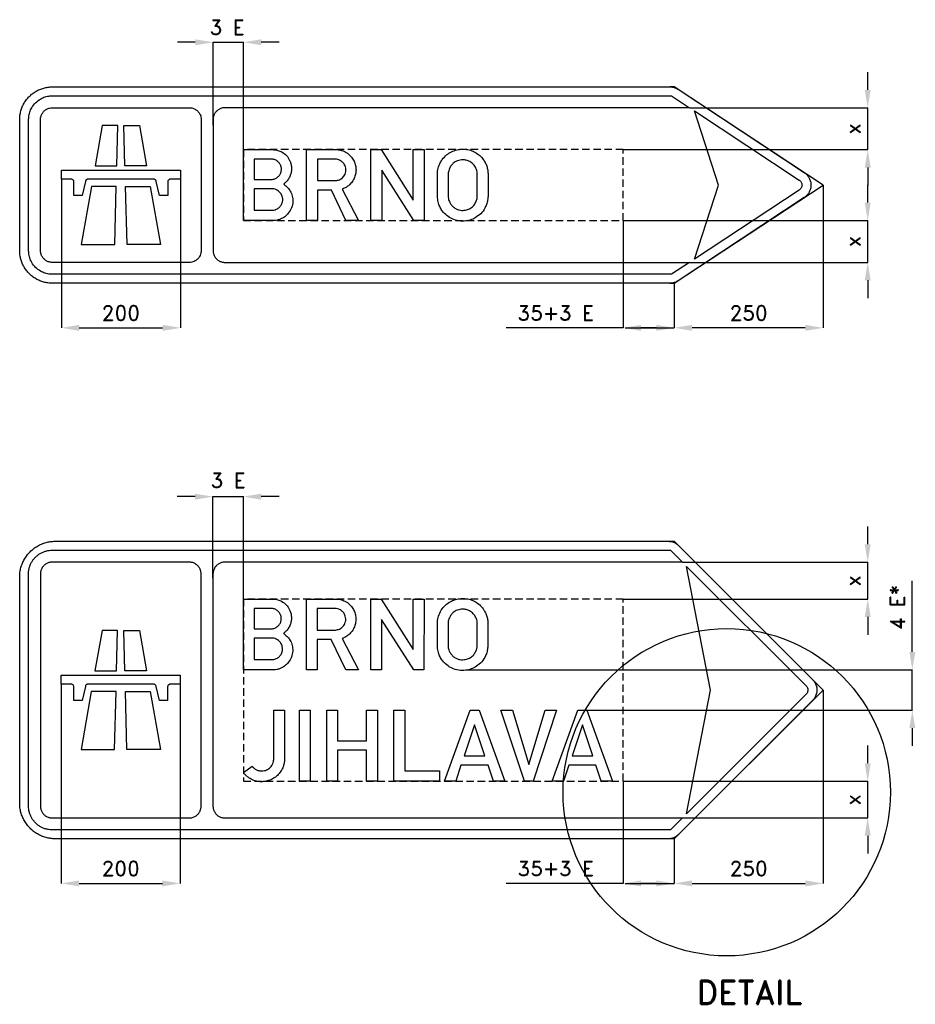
# Model space of a CAD drawing. Header units: millimetres. Extents: x 20 to 1525, y -364 to 1291.
import ezdxf

# ---------------------------------------------------------------- set-up
doc = ezdxf.new("R2010")
doc.units = ezdxf.units.MM
doc.header["$LTSCALE"] = 5
doc.linetypes.add('ČÁRKOVANÁX2', pattern=[1.5, 1, -0.5])
doc.layers.add('Kóty', color=2, linetype='Continuous')
doc.layers.add('Značka', color=7, linetype='Continuous')
doc.styles.get("Standard").update_dxf_attribs({"font": 'romand.shx', "height": 25})
doc.dimstyles.get("Standard").update_dxf_attribs({"dimtxt": 25, "dimasz": 30, "dimexe": 0.18, "dimexo": 0.0625, "dimgap": 12.5, "dimtad": 1, "dimdec": 0, "dimzin": 0, "dimdsep": 46, "dimtxsty": 'Standard', "dimcen": 0.09, "dimadec": 0, "dimazin": 0, "dimtfac": 1, "dimtdec": 0, "dimtofl": 0, "dimtmove": 0, "dimatfit": 3, "dimfxl": 1, "dimtolj": 1, "dimtzin": 0, "dimarcsym": 0})

# ---------------------------------------------------------------- blocks, each defined once
blk = doc.blocks.new('*D0')
at = {"layer": 'Defpoints', "color": 0, "transparency": 16777216}
for p in [(1369.6, 1013.2), (1119.6, 848.2), (1119.6, 773.2)]:
    blk.add_point(p, dxfattribs=at)
at = {"layer": 'Kóty', "color": 0, "lineweight": -2, "transparency": 16777216}
for p, q in [((1369.6, 1013.1), (1369.6, 773)), ((1119.6, 848.1), (1119.6, 773)), ((1339.6, 773.2), (1149.6, 773.2))]:
    blk.add_line(p, q, dxfattribs=at)
at = {"layer": 'Kóty', "color": 0, "transparency": 16777216}
for points in [[(1149.6, 778.2), (1149.6, 768.2), (1119.6, 773.2)], [(1339.6, 778.2), (1339.6, 768.2), (1369.6, 773.2)]]:
    blk.add_solid(points, dxfattribs=at)
at = {"layer": 'Kóty', "color": 0, "transparency": 16777216, "insert": (1244.6, 798.2), "char_height": 25, "attachment_point": 5}
blk.add_mtext('\\A1;250', dxfattribs=at)
blk = doc.blocks.new('*D1')
at = {"layer": 'Defpoints', "color": 0, "transparency": 16777216}
for p in [(1033.6, 953.7), (1119.6, 848.2), (1033.6, 773.2)]:
    blk.add_point(p, dxfattribs=at)
at = {"layer": 'Kóty', "color": 0, "lineweight": -2, "transparency": 16777216}
for p, q in [((1033.6, 953.6), (1033.6, 773)), ((1119.6, 848.1), (1119.6, 773)), ((1033.6, 773.2), (836.9, 773.2)), ((1089.6, 773.2), (1063.6, 773.2))]:
    blk.add_line(p, q, dxfattribs=at)
at = {"layer": 'Kóty', "color": 0, "transparency": 16777216}
for points in [[(1063.6, 778.2), (1063.6, 768.2), (1033.6, 773.2)], [(1089.6, 778.2), (1089.6, 768.2), (1119.6, 773.2)]]:
    blk.add_solid(points, dxfattribs=at)
at = {"layer": 'Kóty', "color": 0, "transparency": 16777216, "insert": (920.3, 798.2), "char_height": 25, "attachment_point": 5}
blk.add_mtext('\\A1;35+3 E', dxfattribs=at)
blk = doc.blocks.new('*D2')
at = {"layer": 'Defpoints', "color": 0, "transparency": 16777216}
for p in [(1145.4, 1143.2), (1444.6, 1143.2), (1033.6, 1072.7)]:
    blk.add_point(p, dxfattribs=at)
at = {"layer": 'Kóty', "color": 0, "lineweight": -2, "transparency": 16777216}
for p, q in [((1444.6, 1173.2), (1444.6, 1203.2)), ((1145.5, 1143.2), (1444.8, 1143.2)), ((1033.7, 1072.7), (1444.8, 1072.7)), ((1444.6, 1042.7), (1444.6, 1012.7))]:
    blk.add_line(p, q, dxfattribs=at)
at = {"layer": 'Kóty', "color": 0, "transparency": 16777216}
for points in [[(1439.6, 1173.2), (1449.6, 1173.2), (1444.6, 1143.2)], [(1439.6, 1042.7), (1449.6, 1042.7), (1444.6, 1072.7)]]:
    blk.add_solid(points, dxfattribs=at)
at = {"layer": 'Kóty', "color": 0, "transparency": 16777216, "insert": (1419.6, 1107.9), "char_height": 25, "attachment_point": 5, "rotation": 90}
blk.add_mtext('\\A1;x', dxfattribs=at)
blk = doc.blocks.new('*D3')
at = {"layer": 'Defpoints', "color": 0, "transparency": 16777216}
for p in [(1033.6, 953.7), (1444.6, 953.7), (1145.4, 883.2)]:
    blk.add_point(p, dxfattribs=at)
at = {"layer": 'Kóty', "color": 0, "lineweight": -2, "transparency": 16777216}
for p, q in [((1444.6, 983.7), (1444.6, 1013.7)), ((1033.7, 953.7), (1444.8, 953.7)), ((1145.5, 883.2), (1444.8, 883.2)), ((1444.6, 853.2), (1444.6, 823.2))]:
    blk.add_line(p, q, dxfattribs=at)
at = {"layer": 'Kóty', "color": 0, "transparency": 16777216}
for points in [[(1439.6, 983.7), (1449.6, 983.7), (1444.6, 953.7)], [(1439.6, 853.2), (1449.6, 853.2), (1444.6, 883.2)]]:
    blk.add_solid(points, dxfattribs=at)
at = {"layer": 'Kóty', "color": 0, "transparency": 16777216, "insert": (1419.6, 918.4), "char_height": 25, "attachment_point": 5, "rotation": 90}
blk.add_mtext('\\A1;x', dxfattribs=at)
blk = doc.blocks.new('*D4')
at = {"layer": 'Defpoints', "color": 0, "transparency": 16777216}
for p in [(1369.6, 164.5), (1119.6, -85.5), (1369.6, -160.5)]:
    blk.add_point(p, dxfattribs=at)
at = {"layer": 'Kóty', "color": 0, "lineweight": -2, "transparency": 16777216}
for p, q in [((1369.6, 164.4), (1369.6, -160.7)), ((1119.6, -85.6), (1119.6, -160.7)), ((1149.6, -160.5), (1339.6, -160.5))]:
    blk.add_line(p, q, dxfattribs=at)
at = {"layer": 'Kóty', "color": 0, "transparency": 16777216}
for points in [[(1149.6, -155.5), (1149.6, -165.5), (1119.6, -160.5)], [(1339.6, -155.5), (1339.6, -165.5), (1369.6, -160.5)]]:
    blk.add_solid(points, dxfattribs=at)
at = {"layer": 'Kóty', "color": 0, "transparency": 16777216, "insert": (1244.6, -135.5), "char_height": 25, "attachment_point": 5}
blk.add_mtext('\\A1;250', dxfattribs=at)
blk = doc.blocks.new('*D5')
at = {"layer": 'Defpoints', "color": 0, "transparency": 16777216}
for p in [(1033.6, 11.5), (1119.6, -85.5), (1033.6, -160.5)]:
    blk.add_point(p, dxfattribs=at)
at = {"layer": 'Kóty', "color": 0, "lineweight": -2, "transparency": 16777216}
for p, q in [((1033.6, 11.4), (1033.6, -160.7)), ((1119.6, -85.6), (1119.6, -160.7)), ((1033.6, -160.5), (836.9, -160.5)), ((1089.6, -160.5), (1063.6, -160.5))]:
    blk.add_line(p, q, dxfattribs=at)
at = {"layer": 'Kóty', "color": 0, "transparency": 16777216}
for points in [[(1063.6, -155.5), (1063.6, -165.5), (1033.6, -160.5)], [(1089.6, -155.5), (1089.6, -165.5), (1119.6, -160.5)]]:
    blk.add_solid(points, dxfattribs=at)
at = {"layer": 'Kóty', "color": 0, "transparency": 16777216, "insert": (920.3, -135.5), "char_height": 25, "attachment_point": 5}
blk.add_mtext('\\A1;35+3 E', dxfattribs=at)
blk = doc.blocks.new('*D6')
at = {"layer": 'Defpoints', "color": 0, "transparency": 16777216}
for p in [(1133.2, 379.5), (1444.6, 379.5), (1033.6, 317.5)]:
    blk.add_point(p, dxfattribs=at)
at = {"layer": 'Kóty', "color": 0, "lineweight": -2, "transparency": 16777216}
for p, q in [((1444.6, 409.5), (1444.6, 439.5)), ((1133.3, 379.5), (1444.8, 379.5)), ((1033.6, 317.5), (1444.8, 317.5)), ((1444.6, 287.5), (1444.6, 257.5))]:
    blk.add_line(p, q, dxfattribs=at)
at = {"layer": 'Kóty', "color": 0, "transparency": 16777216}
for points in [[(1439.6, 409.5), (1449.6, 409.5), (1444.6, 379.5)], [(1439.6, 287.5), (1449.6, 287.5), (1444.6, 317.5)]]:
    blk.add_solid(points, dxfattribs=at)
at = {"layer": 'Kóty', "color": 0, "transparency": 16777216, "insert": (1419.6, 348.5), "char_height": 25, "attachment_point": 5, "rotation": 90}
blk.add_mtext('\\A1;x', dxfattribs=at)
blk = doc.blocks.new('*D7')
at = {"layer": 'Defpoints', "color": 0, "transparency": 16777216}
for p in [(1033.6, 11.5), (1444.6, 11.5), (1133.2, -50.5)]:
    blk.add_point(p, dxfattribs=at)
at = {"layer": 'Kóty', "color": 0, "lineweight": -2, "transparency": 16777216}
for p, q in [((1444.6, 41.5), (1444.6, 71.5)), ((1033.6, 11.5), (1444.8, 11.5)), ((1133.3, -50.5), (1444.8, -50.5)), ((1444.6, -80.5), (1444.6, -110.5))]:
    blk.add_line(p, q, dxfattribs=at)
at = {"layer": 'Kóty', "color": 0, "transparency": 16777216}
for points in [[(1439.6, 41.5), (1449.6, 41.5), (1444.6, 11.5)], [(1439.6, -80.5), (1449.6, -80.5), (1444.6, -50.5)]]:
    blk.add_solid(points, dxfattribs=at)
at = {"layer": 'Kóty', "color": 0, "transparency": 16777216, "insert": (1419.6, -19.5), "char_height": 25, "attachment_point": 5, "rotation": 90}
blk.add_mtext('\\A1;x', dxfattribs=at)
blk = doc.blocks.new('*D9')
at = {"layer": 'Defpoints', "color": 0, "transparency": 16777216}
for p in [(89.6, 1023.2), (289.6, 1023.2), (289.6, 773.2)]:
    blk.add_point(p, dxfattribs=at)
at = {"layer": 'Kóty', "color": 0, "lineweight": -2, "transparency": 16777216}
for p, q in [((89.6, 1023.1), (89.6, 773)), ((289.6, 1023.1), (289.6, 773)), ((119.6, 773.2), (259.6, 773.2))]:
    blk.add_line(p, q, dxfattribs=at)
at = {"layer": 'Kóty', "color": 0, "transparency": 16777216}
for points in [[(119.6, 778.2), (119.6, 768.2), (89.6, 773.2)], [(259.6, 778.2), (259.6, 768.2), (289.6, 773.2)]]:
    blk.add_solid(points, dxfattribs=at)
at = {"layer": 'Kóty', "color": 0, "transparency": 16777216, "insert": (189.6, 798.2), "char_height": 25, "attachment_point": 5}
blk.add_mtext('\\A1;200', dxfattribs=at)
blk = doc.blocks.new('*D10')
at = {"layer": 'Defpoints', "color": 0, "transparency": 16777216}
for p in [(89.4, 174.5), (289.4, 174.5), (289.4, -160.5)]:
    blk.add_point(p, dxfattribs=at)
at = {"layer": 'Kóty', "color": 0, "lineweight": -2, "transparency": 16777216}
for p, q in [((89.4, 174.4), (89.4, -160.7)), ((289.4, 174.4), (289.4, -160.7)), ((119.4, -160.5), (259.4, -160.5))]:
    blk.add_line(p, q, dxfattribs=at)
at = {"layer": 'Kóty', "color": 0, "transparency": 16777216}
for points in [[(119.4, -155.5), (119.4, -165.5), (89.4, -160.5)], [(259.4, -155.5), (259.4, -165.5), (289.4, -160.5)]]:
    blk.add_solid(points, dxfattribs=at)
at = {"layer": 'Kóty', "color": 0, "transparency": 16777216, "insert": (189.4, -135.5), "char_height": 25, "attachment_point": 5}
blk.add_mtext('\\A1;200', dxfattribs=at)

msp = doc.modelspace()

# ---------------------------------------------------------------- linework, layer by layer
at = {"layer": 'Kóty'}
for p, q in [((314.6, 1253.2), (284.6, 1253.2)), ((344.6, 1113.6), (344.6, 1253.4)), ((395.6, 1072.8), (395.6, 1253.4)), ((455.6, 1253.2), (425.6, 1253.2)), ((314.4, 489.5), (284.4, 489.5)), ((344.4, 352.6), (344.4, 489.7)), ((395.4, 317.6), (395.4, 489.7)), ((455.4, 489.5), (425.4, 489.5)), ((1519.6, 228.5), (1519.6, 347.8)), ((771.7, 198.5), (1519.8, 198.5)), ((972.6, 130.5), (1519.8, 130.5)), ((1519.6, 100.5), (1519.6, 70.5))]:
    msp.add_line(p, q, dxfattribs=at)
for points in [[(344.6, 1253.2), (395.6, 1253.2)], [(1444.6, 1072.7), (1444.6, 1143.2)], [(1444.6, 883.2), (1444.6, 953.7)], [(1037, 773.2), (1119.6, 773.2)], [(344.4, 489.5), (395.4, 489.5)], [(1444.6, 317.5), (1444.6, 379.5)], [(1519.6, 130.5), (1519.6, 198.5)], [(1444.6, -50.5), (1444.6, 11.5)], [(1037, -160.5), (1119.6, -160.5)]]:
    msp.add_lwpolyline(points, dxfattribs=at)
for points in [[(314.6, 1258.2), (314.6, 1248.2), (344.6, 1253.2)], [(425.6, 1258.2), (425.6, 1248.2), (395.6, 1253.2)], [(314.4, 494.5), (314.4, 484.5), (344.4, 489.5)], [(425.4, 494.5), (425.4, 484.5), (395.4, 489.5)], [(1514.6, 228.5), (1524.6, 228.5), (1519.6, 198.5)], [(1514.6, 100.5), (1524.6, 100.5), (1519.6, 130.5)]]:
    msp.add_solid(points, dxfattribs=at)
at = {"layer": 'Značka', "color": 3}
for points in [[(445.6, 1178.2), (1112.1, 1178.2), (1112.8, 1178.2, -0.005942), (1113.5, 1178.2, -0.031173), (1116.4, 1177.8, -0.030403), (1119.3, 1177.1, -0.031449), (1122, 1176.2, -0.034567), (1124.6, 1174.8), (1125.2, 1174.5), (1125.9, 1174.1), (1338, 1034.1), (1339, 1033.3), (1340, 1032.6, -0.05262), (1343.5, 1029.2, -0.052774), (1346.2, 1025, -0.065599), (1348.5, 1019.3, -0.065778), (1349.2, 1013.2, -0.065475), (1348.5, 1007.1, -0.06389), (1346.2, 1001.3, -0.052771), (1343.5, 997.2, -0.05759), (1340, 993.8), (1339, 993), (1338, 992.3), (1125.9, 852.3), (1125.2, 851.9), (1124.6, 851.6, -0.030759), (1122, 850.2, -0.030246), (1119.3, 849.3, -0.031538), (1116.4, 848.6, -0.034911), (1113.5, 848.2, -0.007035), (1112.8, 848.2, -0.002348), (1112.1, 848.2), (464.6, 848.2), (445.6, 848.2), (74.6, 848.2), (74.4, 848.2), (74.2, 848.2, -0.032188), (67.1, 848.7, -0.035446), (60.1, 850.1, -0.036274), (53.3, 852.4, -0.034416), (47, 855.6, -0.033728), (41, 859.6, -0.034092), (35.7, 864.3, -0.034208), (31, 869.6, -0.03423), (27, 875.6, -0.034041), (23.8, 881.9, -0.033411), (21.5, 888.7, -0.034128), (20.1, 895.7, -0.036745), (19.6, 902.8), (19.6, 903), (19.6, 903.2), (19.6, 1123.2), (19.6, 1123.4), (19.6, 1123.6, -0.03218), (20.1, 1130.7, -0.035443), (21.5, 1137.7, -0.036265), (23.8, 1144.5, -0.034421), (27, 1150.8, -0.033717), (31, 1156.8, -0.034088), (35.7, 1162.1, -0.034212), (41, 1166.8, -0.034228), (47, 1170.8, -0.034042), (53.3, 1173.9, -0.033412), (60.1, 1176.2, -0.034125), (67.1, 1177.7, -0.036743), (74.2, 1178.2), (74.4, 1178.2), (74.6, 1178.2), (445.6, 1178.2)], [(364.6, 883.2), (1145.4, 883.2), (1115.1, 863.2), (74.6, 863.2), (72.5, 863.3), (70.4, 863.4, -0.055538), (62.2, 865.1, -0.05615), (54.6, 868.6, -0.06974), (46.3, 874.9, -0.068378), (39.9, 883.2, -0.05645), (36.4, 890.8, -0.061162), (34.8, 899, -0.012202), (34.7, 901.1, -0.004069), (34.6, 903.2), (34.6, 1123.2, -0.003583), (34.7, 1125.3, -0.010747), (34.8, 1127.4, -0.055768), (36.5, 1135.6, -0.056169), (39.9, 1143.2, -0.069684), (46.2, 1151.5, -0.068357), (54.6, 1157.8, -0.056436), (62.2, 1161.4, -0.061173), (70.4, 1163), (72.5, 1163.1), (74.6, 1163.2), (1115.1, 1163.2), (1145.4, 1143.2), (364.6, 1143.2), (364.3, 1143.2), (364.1, 1143.2, 0.033833), (361.5, 1143, 0.035589), (358.9, 1142.4, 0.035976), (356.4, 1141.5, 0.034672), (354.1, 1140.3, 0.034158), (352, 1138.7, 0.03441), (350.1, 1137, 0.034558), (348.4, 1135, 0.034613), (347, 1132.7, 0.034375), (345.9, 1130.4, 0.033769), (345.1, 1127.9, 0.02823), (344.7, 1125.8, 0.030642), (344.6, 1123.7), (344.6, 1123.4), (344.6, 1123.2), (344.6, 903.2), (344.6, 902.9), (344.6, 902.7, 0.033847), (344.8, 900.1, 0.035623), (345.4, 897.5, 0.035987), (346.3, 895.1, 0.034662), (347.5, 892.7, 0.03414), (349, 890.6, 0.034444), (350.8, 888.7, 0.034552), (352.8, 887, 0.034546), (355, 885.6, 0.034397), (357.4, 884.5, 0.033942), (359.9, 883.8, 0.028152), (362, 883.4, 0.029951), (364.1, 883.2), (364.4, 883.2), (364.6, 883.2)], [(54.6, 903.2), (54.6, 1123.2), (54.6, 1123.5), (54.6, 1123.7, -0.033874), (54.8, 1126.3, -0.035605), (55.4, 1128.9, -0.03597), (56.3, 1131.3, -0.034657), (57.5, 1133.6, -0.034151), (59, 1135.8, -0.03443), (60.8, 1137.7, -0.03454), (62.8, 1139.4, -0.034575), (65, 1140.8, -0.034396), (67.4, 1141.9, -0.033784), (69.9, 1142.6), (72, 1143), (74.1, 1143.2), (74.4, 1143.2), (74.6, 1143.2), (166.6, 1143.2), (304.6, 1143.2), (305.6, 1143.2), (306.7, 1143.1, -0.055759), (310.8, 1142.3, -0.056139), (314.6, 1140.5, -0.069668), (318.8, 1137.4, -0.068408), (321.9, 1133.2, -0.056441), (323.7, 1129.4, -0.061047), (324.5, 1125.3, -0.012164), (324.6, 1124.2), (324.6, 1123.2), (324.6, 903.2, -0.003563), (324.6, 902.2, -0.010689), (324.5, 901.1, -0.055611), (323.6, 897, -0.056211), (321.9, 893.2, -0.069763), (318.8, 889, -0.068353), (314.6, 885.9, -0.056402), (310.8, 884.1, -0.061076), (306.7, 883.3), (305.6, 883.2), (304.6, 883.2), (74.6, 883.2), (74.3, 883.2), (74.1, 883.2, -0.03388), (71.5, 883.4, -0.035592), (68.9, 884, -0.03593), (66.5, 884.9, -0.034629), (64.1, 886.1, -0.03414), (62, 887.6, -0.03446), (60.1, 889.4, -0.034568), (58.4, 891.4, -0.034567), (57, 893.7, -0.034403), (55.9, 896, -0.033967), (55.1, 898.5, -0.028183), (54.7, 900.6, -0.030002), (54.6, 902.7), (54.6, 903), (54.6, 903.2)], [(1329.7, 1021.5), (1330.1, 1021.3), (1330.5, 1021, -0.05204), (1331.9, 1019.6, -0.052831), (1333, 1017.9, -0.065876), (1333.9, 1015.6, -0.065632), (1334.2, 1013.2, -0.065398), (1333.9, 1010.8, -0.064193), (1333, 1008.5, -0.052854), (1331.9, 1006.8, -0.056866), (1330.5, 1005.4), (1330.1, 1005.1), (1329.7, 1004.9), (1153.7, 888.7), (1193.7, 1013.2), (1153.7, 1137.7), (1329.7, 1021.5)], [(395.6, 953.7), (395.6, 1072.7), (444.5, 1072.7), (445.7, 1072.7), (446.9, 1072.6, -0.053522), (453.6, 1071.4, -0.058871), (460, 1068.8, -0.084095), (467.8, 1062.8, -0.08399), (473.2, 1054.7, -0.052893), (475.3, 1049, -0.048086), (476.3, 1042.9, -0.047689), (476.1, 1036.8, -0.051699), (474.8, 1030.8, -0.05781), (472, 1024.6, -0.056924), (467.9, 1019.2, -0.018985), (466.3, 1017.7, -0.01917), (464.7, 1016.2), (463.8, 1015.5), (462.9, 1014.8), (464.1, 1013.9), (465.3, 1013, -0.04553), (470.2, 1008.5, -0.053989), (474.2, 1003.1, -0.077426), (477.7, 994.5, -0.07633), (478.5, 985.3, -0.084933), (476.4, 975, -0.082722), (471, 965.9, -0.067286), (465, 960, -0.067547), (457.6, 956, -0.045461), (452.4, 954.3, -0.04876), (447, 953.7), (446, 953.7), (445, 953.7), (395.6, 953.7)], [(501.8, 953.7), (501.8, 1072.7), (551.9, 1072.7), (552.6, 1072.7), (553.3, 1072.7, -0.052874), (558.9, 1071.9, -0.045269), (564.3, 1069.9, -0.068753), (572.3, 1065.2, -0.074104), (578.5, 1058.4, -0.062841), (582.3, 1051.7, -0.059665), (584.3, 1044.2, -0.055138), (584.7, 1037, -0.055185), (583.5, 1029.9, -0.062305), (580.5, 1022.3, -0.063041), (575.7, 1015.6, -0.052742), (570.7, 1011.1, -0.055205), (565, 1007.8), (563.4, 1007.1), (561.7, 1006.5), (589, 953.7), (567.6, 953.7), (543.3, 1004.7), (519.9, 1004.7), (519.9, 953.7), (501.8, 953.7)], [(721.6, 1032.3), (721.6, 1033.3, -0.004525), (721.7, 1034.2, -0.030662), (722.3, 1039.2, -0.031065), (723.6, 1044.1, -0.066297), (728.2, 1053.9, -0.068472), (735.2, 1062.2, -0.061854), (743, 1068, -0.059931), (751.8, 1071.7, -0.057343), (761, 1073.5, -0.057585), (770.3, 1073.1, -0.056914), (779.3, 1070.9, -0.057499), (787.4, 1066.6, -0.055379), (794.4, 1061.1, -0.053459), (799.9, 1054.1, -0.043032), (803.2, 1048.1, -0.048855), (805.4, 1041.6, -0.022739), (806, 1038.1, -0.012965), (806.5, 1034.5), (806.5, 1034), (806.6, 1033.4), (806.6, 993.5), (806.5, 992.6), (806.4, 991.7, -0.035784), (805.1, 984.3, -0.04785), (802.6, 977.2, -0.07879), (796.3, 967.3, -0.073095), (787.2, 959.6, -0.060116), (778.6, 955.2, -0.059847), (769.2, 953, -0.071109), (757.5, 953, -0.074188), (746.3, 956.5, -0.066043), (737.5, 961.8, -0.061699), (730.3, 969.2, -0.047079), (726.2, 975.6, -0.053865), (723.4, 982.6, -0.030221), (722.4, 987.2, -0.017697), (721.8, 992), (721.7, 993), (721.6, 994.1), (721.6, 1032.3)], [(413.7, 1056.7), (413.7, 1022.8), (442.2, 1022.8), (443.3, 1022.8), (444.5, 1022.8, 0.091639), (449.5, 1024.2, 0.080742), (453.9, 1027.4, 0.081305), (457.3, 1031.6, 0.086095), (459.1, 1036.6, 0.08746), (459.3, 1042.1, 0.085843), (457.6, 1047.3, 0.081925), (454.6, 1051.6, 0.078646), (450.3, 1054.8, 0.046715), (447.7, 1056, 0.054006), (444.9, 1056.6), (444.3, 1056.7), (443.6, 1056.7), (413.7, 1056.7)], [(519.9, 1056.7), (519.9, 1020.6), (549.1, 1020.6), (549.8, 1020.6), (550.6, 1020.6, 0.040785), (553.9, 1021.2, 0.049412), (557, 1022.2, 0.110768), (563.3, 1026.8, 0.11477), (567, 1033.6, 0.085179), (567.8, 1038.9, 0.080085), (566.9, 1044.1, 0.084089), (564.2, 1049.3, 0.081241), (560, 1053.4, 0.067091), (556.1, 1055.7, 0.082112), (551.7, 1056.6), (551.2, 1056.6), (550.7, 1056.7), (519.9, 1056.7)], [(739.7, 1032.2), (739.7, 994.1), (739.7, 993.4, 0.005165), (739.8, 992.7, 0.037584), (740.4, 988.9, 0.041676), (741.7, 985.3, 0.062884), (744.5, 980.4, 0.060173), (748.4, 976.3, 0.059421), (752.9, 973.2, 0.064337), (758.1, 971.3, 0.050509), (762.4, 970.6, 0.044566), (766.7, 970.8, 0.073922), (774, 972.7, 0.085014), (780.3, 976.8, 0.073628), (784.6, 981.7, 0.063581), (787.3, 987.6, 0.033174), (788.2, 990.5, 0.042617), (788.5, 993.5), (788.5, 993.9), (788.6, 994.2), (788.6, 1032.1), (788.6, 1032.8, 0.00832), (788.6, 1033.5, 0.062598), (787.9, 1037.6, 0.048312), (786.3, 1041.6, 0.076906), (781.9, 1048, 0.083776), (775.8, 1052.6, 0.069857), (770.1, 1054.9, 0.06668), (763.9, 1055.6, 0.088518), (755.4, 1054.1, 0.098115), (748.2, 1049.8, 0.062852), (744.5, 1045.8, 0.051376), (741.9, 1041.2, 0.039517), (740.5, 1037.4, 0.050753), (739.8, 1033.5, 0.0072), (739.7, 1032.9), (739.7, 1032.2)], [(249.1, 1019.3), (249.1, 1019.5), (249, 1019.8), (248.7, 1020.6, 0.048079), (248.2, 1021.3, 0.0596), (247.4, 1022.1, 0.058368), (246.4, 1022.7, 0.048147), (245.6, 1023, 0.052403), (244.7, 1023.2), (244.5, 1023.2), (244.3, 1023.2), (134.9, 1023.2), (134.7, 1023.2, 0.009521), (134.5, 1023.2, 0.047859), (133.6, 1023, 0.047955), (132.8, 1022.7, 0.059626), (131.8, 1022.1, 0.05838), (131, 1021.3, 0.048361), (130.5, 1020.6, 0.052447), (130.2, 1019.8), (130.1, 1019.5), (130, 1019.3), (124.6, 995.7), (110.8, 995.7), (110.8, 1018.2), (110.8, 1018.5), (110.8, 1018.7, 0.055724), (110.6, 1019.7, 0.056335), (110.2, 1020.7, 0.069668), (109.4, 1021.7, 0.068344), (108.3, 1022.5, 0.056417), (107.4, 1023, 0.061199), (106.4, 1023.2), (106.1, 1023.2), (105.8, 1023.2), (89.6, 1023.2), (89.6, 1038.2), (289.6, 1038.2), (289.6, 1023.2), (273.3, 1023.2, 0.003496), (273.1, 1023.2, 0.0107), (272.8, 1023.2, 0.055717), (271.8, 1023, 0.056171), (270.8, 1022.5, 0.069633), (269.8, 1021.7, 0.068453), (269, 1020.7, 0.0566), (268.6, 1019.7, 0.061026), (268.4, 1018.7), (268.3, 1018.5), (268.3, 1018.2), (268.3, 995.7), (254.6, 995.7), (249.1, 1019.3)], [(413.7, 1006.9), (413.7, 970.8), (442.3, 970.8), (443.4, 970.9), (444.5, 970.9, 0.058713), (448.8, 971.7, 0.063108), (452.7, 973.5, 0.084062), (457.2, 977.1, 0.085728), (460.1, 982, 0.082254), (461.5, 987.3, 0.080975), (461.1, 992.7, 0.088838), (458.7, 998.4, 0.084251), (454.6, 1003, 0.065597), (450.9, 1005.4, 0.080402), (446.7, 1006.7), (445.6, 1006.8), (444.4, 1006.9), (413.7, 1006.9)], [(225.6, -85.5), (79.6, -85.5), (79.4, -85.5), (79.1, -85.5, -0.03218), (71.4, -85, -0.035443), (63.8, -83.4, -0.036267), (56.4, -80.9, -0.034421), (49.5, -77.4, -0.033721), (43, -73.1, -0.034085), (37.2, -67.9, -0.034209), (32, -62.1, -0.034229), (27.7, -55.6, -0.034044), (24.2, -48.7, -0.033412), (21.7, -41.3, -0.034127), (20.1, -33.7, -0.036745), (19.6, -26), (19.6, -25.7), (19.6, -25.5), (19.6, 354.5), (19.6, 354.7), (19.6, 355, -0.03218), (20.1, 362.7, -0.035443), (21.7, 370.3, -0.036265), (24.2, 377.7, -0.03442), (27.7, 384.6, -0.033723), (32, 391.1, -0.034084), (37.2, 396.9, -0.034207), (43, 402.1, -0.034229), (49.5, 406.4, -0.034048), (56.4, 409.9, -0.033412), (63.8, 412.4, -0.034129), (71.4, 414, -0.036749), (79.1, 414.5), (79.4, 414.5), (79.6, 414.5), (459.6, 414.5), (459.7, 414.5), (1109.2, 414.5), (1109.6, 414.5), (1109.9, 414.5, -0.033639), (1113.1, 414.2, -0.035698), (1116.3, 413.5, -0.035995), (1119.4, 412.4, -0.034194), (1122.3, 410.8, -0.028013), (1124.5, 409.3, -0.030278), (1126.5, 407.6), (1126.7, 407.4), (1126.9, 407.2), (1351.9, 182.2), (1352.1, 181.9), (1352.4, 181.7, -0.033471), (1354.5, 179.2, -0.035562), (1356.2, 176.4, -0.036075), (1357.6, 173.5, -0.034689), (1358.5, 170.3, -0.034177), (1359.1, 167.1, -0.034437), (1359.2, 163.8, -0.034584), (1358.9, 160.6, -0.034578), (1358.2, 157.4, -0.034414), (1357.1, 154.3, -0.033916), (1355.5, 151.4), (1354.1, 149.2), (1352.3, 147.2), (1352.1, 147), (1351.9, 146.8), (1126.9, -78.2), (1126.7, -78.4), (1126.4, -78.6, -0.03342), (1123.9, -80.7, -0.035701), (1121.2, -82.5, -0.036084), (1118.2, -83.9, -0.034165), (1115.1, -84.8, -0.027998), (1112.5, -85.3, -0.030323), (1109.8, -85.5, -0.002662), (1109.5, -85.5), (1109.2, -85.5), (459.6, -85.5), (225.6, -85.5)], [(344.4, 359.5), (344.4, -30.5), (344.4, -30.8), (344.4, -31, 0.033354), (344.6, -33.6, 0.035595), (345.2, -36.2, 0.036119), (346.1, -38.6, 0.034649), (347.4, -41, 0.034101), (348.9, -43.1, 0.034426), (350.6, -45, 0.034572), (352.6, -46.7, 0.034606), (354.9, -48.1, 0.034378), (357.2, -49.2, 0.033762), (359.7, -49.9, 0.028229), (361.8, -50.3, 0.030629), (363.9, -50.5), (364.2, -50.5), (364.4, -50.5), (1133.2, -50.5), (1113.2, -70.5), (74.4, -70.5), (73.9, -70.5), (73.4, -70.5, -0.033588), (68.2, -70, -0.035612), (63, -68.9, -0.036064), (58.1, -67.1, -0.034667), (53.5, -64.6, -0.034134), (49.2, -61.6, -0.034433), (45.4, -58, -0.034558), (42, -54, -0.034597), (39.3, -49.6, -0.034365), (37.1, -44.8, -0.033733), (35.5, -39.8, -0.028224), (34.7, -35.7, -0.030666), (34.4, -31.5), (34.4, -31), (34.4, -30.5), (34.4, 359.5), (34.4, 360), (34.4, 360.5, -0.033589), (34.9, 365.8, -0.035602), (36.1, 370.9, -0.036059), (37.8, 375.8, -0.034676), (40.3, 380.4, -0.034142), (43.3, 384.7, -0.034433), (46.9, 388.5, -0.034543), (50.9, 391.9, -0.034548), (55.3, 394.7, -0.03439), (60.1, 396.9, -0.033974), (65.1, 398.4, -0.028193), (69.2, 399.2, -0.029993), (73.5, 399.5), (73.9, 399.5), (74.4, 399.5), (1113.2, 399.5), (1133.2, 379.5), (364.4, 379.5), (364.1, 379.5), (363.9, 379.5, 0.033365), (361.3, 379.3, 0.035593), (358.7, 378.7, 0.036127), (356.3, 377.8, 0.03466), (354, 376.6, 0.034109), (351.8, 375, 0.034412), (349.9, 373.3, 0.034583), (348.2, 371.3, 0.034612), (346.8, 369, 0.034369), (345.7, 366.7, 0.033751), (345, 364.2, 0.028216), (344.6, 362.1, 0.030627), (344.4, 360), (344.4, 359.7), (344.4, 359.5)], [(304.4, 379.5), (74.4, 379.5), (74.1, 379.5), (73.9, 379.5, 0.033425), (71.3, 379.3, 0.035493), (68.7, 378.7, 0.036027), (66.3, 377.8, 0.034759), (64, 376.6, 0.03421), (61.8, 375, 0.034364), (59.9, 373.3, 0.034492), (58.2, 371.3, 0.034675), (56.8, 369, 0.034389), (55.7, 366.7, 0.033486), (55, 364.2, 0.028231), (54.6, 362.1, 0.031352), (54.4, 360), (54.4, 359.7), (54.4, 359.5), (54.4, -30.5), (54.4, -30.8), (54.4, -31, 0.033299), (54.6, -33.6, 0.035635), (55.2, -36.2, 0.036188), (56.1, -38.6, 0.034686), (57.4, -41, 0.034087), (58.9, -43.1, 0.034364), (60.6, -45, 0.034534), (62.6, -46.7, 0.034709), (64.9, -48.1, 0.034419), (67.2, -49.2, 0.033475), (69.7, -49.9, 0.028212), (71.8, -50.3, 0.031355), (73.9, -50.5), (74.2, -50.5), (74.4, -50.5), (304.4, -50.5), (304.7, -50.5), (304.9, -50.5, 0.033358), (307.5, -50.3, 0.035597), (310.1, -49.7, 0.036115), (312.5, -48.8, 0.034658), (314.9, -47.6, 0.034104), (317, -46, 0.034422), (318.9, -44.3, 0.034579), (320.6, -42.3, 0.034616), (322, -40, 0.034374), (323.1, -37.7, 0.033751), (323.9, -35.2, 0.028218), (324.3, -33.1, 0.030629), (324.4, -31), (324.4, -30.7), (324.4, -30.5), (324.4, 359.5), (324.4, 359.8), (324.4, 360, 0.033367), (324.2, 362.6, 0.035593), (323.6, 365.2, 0.036127), (322.7, 367.6, 0.03466), (321.5, 369.9, 0.034109), (320, 372.1, 0.034412), (318.2, 374, 0.034583), (316.2, 375.7, 0.034612), (314, 377.1, 0.034369), (311.6, 378.2, 0.033751), (309.1, 378.9, 0.02823), (307, 379.3, 0.030642), (304.9, 379.5), (304.6, 379.5), (304.4, 379.5)], [(395.4, 198.5), (395.4, 317.5), (444.3, 317.5, -0.002323), (445.5, 317.5, -0.006987), (446.7, 317.4, -0.053514), (453.5, 316.2, -0.058862), (459.8, 313.6, -0.084104), (467.6, 307.6, -0.083987), (473, 299.5, -0.052893), (475.2, 293.8, -0.048085), (476.1, 287.7, -0.047689), (475.9, 281.6, -0.051693), (474.6, 275.6, -0.057809), (471.8, 269.4, -0.056934), (467.7, 264, -0.018994), (466.1, 262.5, -0.01919), (464.5, 261, -0.007456), (463.6, 260.3), (462.7, 259.6), (463.9, 258.7, -0.007162), (465.1, 257.9, -0.045546), (470, 253.3, -0.053985), (474, 247.9, -0.07743), (477.5, 239.3, -0.07633), (478.3, 230.1, -0.084936), (476.2, 219.8, -0.082715), (470.8, 210.7, -0.067286), (464.8, 204.8, -0.067547), (457.4, 200.8, -0.045465), (452.2, 199.1, -0.048766), (446.8, 198.5, -0.007109), (445.8, 198.5, -0.002371), (444.8, 198.5), (395.4, 198.5)], [(501.6, 198.5), (501.6, 317.5), (551.7, 317.5), (552.4, 317.5, -0.005438), (553.1, 317.5, -0.052875), (558.7, 316.7, -0.045254), (564.1, 314.7, -0.068753), (572.1, 310, -0.074107), (578.4, 303.2, -0.062852), (582.1, 296.5, -0.059667), (584.1, 289, -0.055147), (584.5, 281.8, -0.055183), (583.3, 274.7, -0.062307), (580.3, 267.1, -0.063043), (575.5, 260.4, -0.052737), (570.5, 255.9, -0.055197), (564.8, 252.6, -0.011438), (563.2, 251.9, -0.003804), (561.5, 251.3), (588.9, 198.5), (567.5, 198.5), (543.2, 249.5), (519.7, 249.5), (519.7, 198.5), (501.6, 198.5)], [(721.4, 277.1), (721.4, 278.1), (721.5, 279, -0.030684), (722.2, 284, -0.031067), (723.4, 288.9, -0.066298), (728, 298.7, -0.068484), (735, 307, -0.061864), (742.8, 312.8, -0.059931), (751.7, 316.5, -0.057345), (760.8, 318.3, -0.057579), (770.2, 317.9, -0.056912), (779.1, 315.7, -0.057499), (787.3, 311.5, -0.055376), (794.2, 305.9, -0.053459), (799.7, 298.9, -0.043034), (803, 292.9, -0.048857), (805.2, 286.4, -0.022703), (805.9, 282.9, -0.012947), (806.3, 279.3), (806.3, 278.8), (806.4, 278.2), (806.4, 238.3), (806.3, 237.4), (806.2, 236.5, -0.035767), (804.9, 229.1, -0.047843), (802.4, 222, -0.078792), (796.1, 212.1, -0.0731), (787, 204.4, -0.060116), (778.4, 200, -0.059844), (769, 197.8, -0.071111), (757.3, 197.9, -0.074183), (746.1, 201.3, -0.06604), (737.3, 206.6, -0.061697), (730.1, 214, -0.047092), (726, 220.4, -0.053884), (723.2, 227.4, -0.03021), (722.2, 232, -0.017686), (721.6, 236.8), (721.5, 237.9), (721.4, 238.9), (721.4, 277.1)], [(413.5, 301.5), (413.5, 267.6), (442.1, 267.6, 0.005332), (443.2, 267.6, 0.016063), (444.3, 267.6, 0.091634), (449.4, 269.1, 0.080738), (453.8, 272.2, 0.081305), (457.1, 276.4, 0.086094), (458.9, 281.4, 0.087471), (459.1, 286.9, 0.085837), (457.4, 292.1, 0.081934), (454.4, 296.4, 0.078644), (450.1, 299.6, 0.04672), (447.5, 300.8, 0.054016), (444.7, 301.4, 0.009161), (444.1, 301.5), (443.5, 301.5), (413.5, 301.5)], [(519.7, 301.5), (519.7, 265.4), (548.9, 265.4, 0.001974), (549.6, 265.4, 0.005972), (550.4, 265.4, 0.040787), (553.7, 266, 0.049419), (556.9, 267, 0.110775), (563.1, 271.6, 0.114761), (566.8, 278.4, 0.085167), (567.6, 283.7, 0.080095), (566.7, 288.9, 0.084075), (564.1, 294.1, 0.081234), (559.8, 298.2, 0.067115), (555.9, 300.5, 0.082132), (551.5, 301.4, 0.008028), (551, 301.4), (550.5, 301.5), (519.7, 301.5)], [(739.5, 277), (739.5, 238.9), (739.6, 238.2), (739.6, 237.5, 0.037583), (740.3, 233.7, 0.041676), (741.5, 230.1, 0.062898), (744.3, 225.2, 0.060173), (748.2, 221.1, 0.059418), (752.8, 218, 0.064319), (757.9, 216.1, 0.050519), (762.2, 215.4, 0.044572), (766.5, 215.6, 0.07391), (773.8, 217.5, 0.085002), (780.2, 221.6, 0.073621), (784.4, 226.5, 0.063576), (787.1, 232.4, 0.03321), (788, 235.3, 0.042657), (788.3, 238.3), (788.4, 238.7), (788.4, 239), (788.4, 276.9), (788.4, 277.6), (788.4, 278.3, 0.062616), (787.7, 282.4, 0.048328), (786.1, 286.4, 0.07691), (781.7, 292.8, 0.083774), (775.6, 297.4, 0.069869), (769.9, 299.7, 0.066672), (763.7, 300.4, 0.088523), (755.3, 298.9, 0.098122), (748, 294.6, 0.062839), (744.3, 290.6, 0.051404), (741.7, 286, 0.039543), (740.3, 282.2, 0.050735), (739.6, 278.3), (739.5, 277.7), (739.5, 277)], [(413.6, 251.7), (413.6, 215.6), (442.2, 215.6, 0.003621), (443.2, 215.7, 0.010882), (444.3, 215.7, 0.058719), (448.6, 216.5, 0.063108), (452.6, 218.3, 0.08407), (457, 221.9, 0.085717), (460, 226.8, 0.08225), (461.3, 232.1, 0.08098), (460.9, 237.5, 0.088847), (458.6, 243.2, 0.084248), (454.5, 247.8, 0.065608), (450.7, 250.2, 0.080406), (446.6, 251.5, 0.018378), (445.4, 251.6, 0.006085), (444.2, 251.7), (413.6, 251.7)], [(248.9, 170.6), (248.9, 170.8), (248.8, 171.1), (248.5, 171.9), (248, 172.6), (247.2, 173.4, 0.058322), (246.2, 174, 0.048253), (245.4, 174.3, 0.052353), (244.5, 174.5), (244.3, 174.5), (244.1, 174.5), (134.7, 174.5, 0.003132), (134.5, 174.5, 0.009013), (134.3, 174.5, 0.047724), (133.4, 174.3, 0.048083), (132.6, 174, 0.059626), (131.6, 173.4, 0.058355), (130.8, 172.6), (130.3, 171.9), (130, 171.1), (129.9, 170.8), (129.9, 170.6), (124.4, 147), (110.7, 147), (110.7, 169.5), (110.6, 169.8), (110.6, 170), (110.4, 171), (110, 172, 0.069751), (109.2, 173, 0.068388), (108.2, 173.8, 0.056389), (107.2, 174.3, 0.061113), (106.2, 174.5), (105.9, 174.5), (105.7, 174.5), (89.4, 174.5), (89.4, 189.5), (289.4, 189.5), (289.4, 174.5), (273.2, 174.5), (272.9, 174.5), (272.6, 174.5, 0.055715), (271.6, 174.3, 0.056156), (270.7, 173.8, 0.069653), (269.6, 173, 0.06836), (268.8, 172), (268.4, 171), (268.2, 170), (268.2, 169.8), (268.2, 169.5), (268.2, 147), (254.4, 147), (248.9, 170.6)], [(410.1, 36.7), (410.7, 35.8), (411.4, 35, 0.076364), (415.2, 31.7, 0.066423), (419.9, 29.5, 0.070633), (425.3, 28.5, 0.073886), (430.8, 29, 0.100338), (437.9, 32.1, 0.102657), (443.3, 37.8, 0.066786), (445.4, 42, 0.068738), (446.3, 46.6), (446.4, 47.4), (446.4, 48.2), (446.4, 130.5), (464.6, 130.5), (464.6, 47.3), (464.5, 46.5), (464.5, 45.7, -0.044773), (463.5, 39.7, -0.041526), (461.5, 33.9, -0.059805), (457, 26, -0.063629), (450.9, 19.5, -0.061051), (443.7, 14.7, -0.05764), (435.6, 11.7, -0.045919), (429, 10.5, -0.048749), (422.2, 10.6, -0.065626), (413.1, 12.7, -0.060454), (404.8, 17.1, -0.038909), (400.4, 20.4, -0.047625), (396.7, 24.4), (396, 25.3), (395.4, 26.1), (410.1, 36.7)]]:
    msp.add_lwpolyline(points, format="xyb", dxfattribs=at)
at = {"layer": 'Značka', "color": 7}
for points in [[(1112.1, 848.2), (1119.6, 848.2), (1369.6, 1013.2), (1119.6, 1178.2), (1112.1, 1178.2)], [(1109.2, 414.5), (1119.6, 414.5), (1369.6, 164.5), (1119.6, -85.5), (1109.2, -85.5)]]:
    msp.add_lwpolyline(points, dxfattribs=at)
at = {"layer": 'Značka', "color": 3}
for points in [[(146.3, 1045.7), (182.6, 1045.7), (184.4, 1113.2), (158.2, 1113.2), (146.3, 1045.7)], [(232.9, 1045.7), (196.5, 1045.7), (194.8, 1113.2), (221, 1113.2), (232.9, 1045.7)], [(609.9, 953.7), (609.9, 1072.7), (627, 1072.7), (681, 987.8), (681, 1072.7), (699.2, 1072.7), (699.1, 953.7), (682, 953.7), (627.9, 1038.5), (627.9, 953.7), (609.9, 953.7)], [(122.9, 913.2), (179.2, 913.2), (181.7, 1010.7), (140.1, 1010.7), (122.9, 913.2)], [(256.3, 913.2), (200, 913.2), (197.5, 1010.7), (239.1, 1010.7), (256.3, 913.2)], [(1341.1, 157.4), (1140.3, -43.4), (1180.3, 164.5), (1140.3, 372.4), (1341.1, 171.6), (1341.2, 171.5), (1341.3, 171.4), (1342.1, 170.4), (1342.8, 169.3), (1343.4, 168.1), (1343.8, 166.8), (1344, 165.5), (1344, 164.2), (1343.9, 162.9), (1343.6, 161.7), (1343.2, 160.4), (1342.6, 159.3), (1342, 158.4), (1341.3, 157.6), (1341.2, 157.5), (1341.1, 157.4)], [(609.7, 198.5), (609.7, 317.5), (626.8, 317.5), (680.8, 232.6), (680.8, 317.5), (699.1, 317.5), (698.9, 198.5), (681.9, 198.5), (627.7, 283.3), (627.7, 198.5), (609.7, 198.5)], [(146.1, 197), (182.4, 197), (184.2, 264.5), (158, 264.5), (146.1, 197)], [(232.7, 197), (196.4, 197), (194.6, 264.5), (220.8, 264.5), (232.7, 197)], [(122.7, 64.5), (179, 64.5), (181.5, 162), (139.9, 162), (122.7, 64.5)], [(256.1, 64.5), (199.8, 64.5), (197.3, 162), (238.9, 162), (256.1, 64.5)], [(489.8, 11.5), (489.8, 130.5), (507.9, 130.5), (507.9, 11.5), (489.8, 11.5)], [(535.6, 11.5), (535.6, 130.5), (553.7, 130.5), (553.7, 79.4), (602.6, 79.4), (602.6, 130.5), (620.7, 130.5), (620.7, 11.5), (602.6, 11.5), (602.6, 63.5), (553.7, 63.5), (553.7, 11.5), (535.6, 11.5)], [(648.5, 11.5), (648.5, 130.5), (666.6, 130.5), (666.6, 28.6), (724.9, 28.6), (724.9, 11.5), (648.5, 11.5)], [(733.4, 11.5), (776.5, 130.5), (791.5, 130.5), (834.7, 11.5), (815.6, 11.5), (806.7, 38.1), (761.1, 38.1), (752.4, 11.5), (733.4, 11.5)], [(867.6, 11.5), (828.2, 130.5), (847.5, 130.5), (875.1, 39.1), (902.7, 130.5), (921.9, 130.5), (882.6, 11.5), (867.6, 11.5)], [(914.4, 11.5), (957.6, 130.5), (972.6, 130.5), (1015.8, 11.5), (996.6, 11.5), (987.8, 38.1), (942.2, 38.1), (933.5, 11.5), (914.4, 11.5)], [(801.4, 53.9), (784, 106.2), (766.6, 53.9), (801.4, 53.9)], [(982.5, 53.9), (965.1, 106.2), (947.7, 53.9), (982.5, 53.9)]]:
    msp.add_lwpolyline(points, dxfattribs=at)
at = {"layer": 'Značka', "color": 6, "linetype": 'ČÁRKOVANÁX2', "ltscale": 2.5}
for points in [[(395.6, 953.7), (1033.6, 953.7), (1033.6, 1072.7), (395.6, 1072.7)], [(395.4, 11.5), (1033.6, 11.5), (1033.6, 317.5), (395.4, 317.5)]]:
    msp.add_lwpolyline(points, close=True, dxfattribs=at)
at = {"layer": 'Značka', "color": 7}
msp.add_circle((1207.7, -7.3), 275, dxfattribs=at)

# ---------------------------------------------------------------- texts
at = {"layer": 'Kóty', "char_height": 25, "attachment_point": 5}
for insert in [(368.3, 1278.2), (369.8, 516.9)]:
    msp.add_mtext('\\A1;3 E', dxfattribs=dict(at, insert=insert))
at = {"layer": 'Kóty', "insert": (1494.6, 303.1), "char_height": 25, "attachment_point": 5, "rotation": 90}
msp.add_mtext('\\A1;4 E*', dxfattribs=at)
at = {"layer": 'Značka', "color": 7, "insert": (1245.5, -343.7), "char_height": 40, "attachment_point": 5}
msp.add_mtext('\\A1;DETAIL', dxfattribs=at)

# ---------------------------------------------------------------- dimensions: what is measured, and where the dimension line sits
at = {"layer": 'Kóty'}
for base, p1, p2, picture, middle in [((1444.6, 1143.2), (1033.6, 1072.7), (1145.4, 1143.2), '*D2', (1419.6, 1107.9)), ((1444.6, 953.7), (1145.4, 883.2), (1033.6, 953.7), '*D3', (1419.6, 918.4)), ((1444.6, 379.5), (1033.6, 317.5), (1133.2, 379.5), '*D6', (1419.6, 348.5)), ((1444.6, 11.5), (1133.2, -50.5), (1033.6, 11.5), '*D7', (1419.6, -19.5))]:
    dim = msp.add_linear_dim(base=base, p1=p1, p2=p2, angle=90, text='x', dimstyle='Standard', dxfattribs=at)
    dim.commit()
    dim.dimension.update_dxf_attribs({"geometry": picture, "text_midpoint": middle})
for base, p1, p2, picture, middle in [((289.6, 773.2), (89.6, 1023.2), (289.6, 1023.2), '*D9', (189.6, 798.2)), ((1119.6, 773.2), (1369.6, 1013.2), (1119.6, 848.2), '*D0', (1244.6, 798.2)), ((289.4, -160.5), (89.4, 174.5), (289.4, 174.5), '*D10', (189.4, -135.5)), ((1369.6, -160.5), (1119.6, -85.5), (1369.6, 164.5), '*D4', (1244.6, -135.5))]:
    dim = msp.add_linear_dim(base=base, p1=p1, p2=p2, dimstyle='Standard', dxfattribs=at)
    dim.commit()
    dim.dimension.update_dxf_attribs({"geometry": picture, "text_midpoint": middle})
for base, p1, p2, picture, middle in [((1033.6, 773.2), (1119.6, 848.2), (1033.6, 953.7), '*D1', (920.3, 798.2)), ((1033.6, -160.5), (1119.6, -85.5), (1033.6, 11.5), '*D5', (920.3, -135.5))]:
    dim = msp.add_linear_dim(base=base, p1=p1, p2=p2, text='35+3 E', dimstyle='Standard', dxfattribs=at)
    dim.commit()
    dim.dimension.update_dxf_attribs({"geometry": picture, "text_midpoint": middle})

doc.saveas('drawing.dxf')
